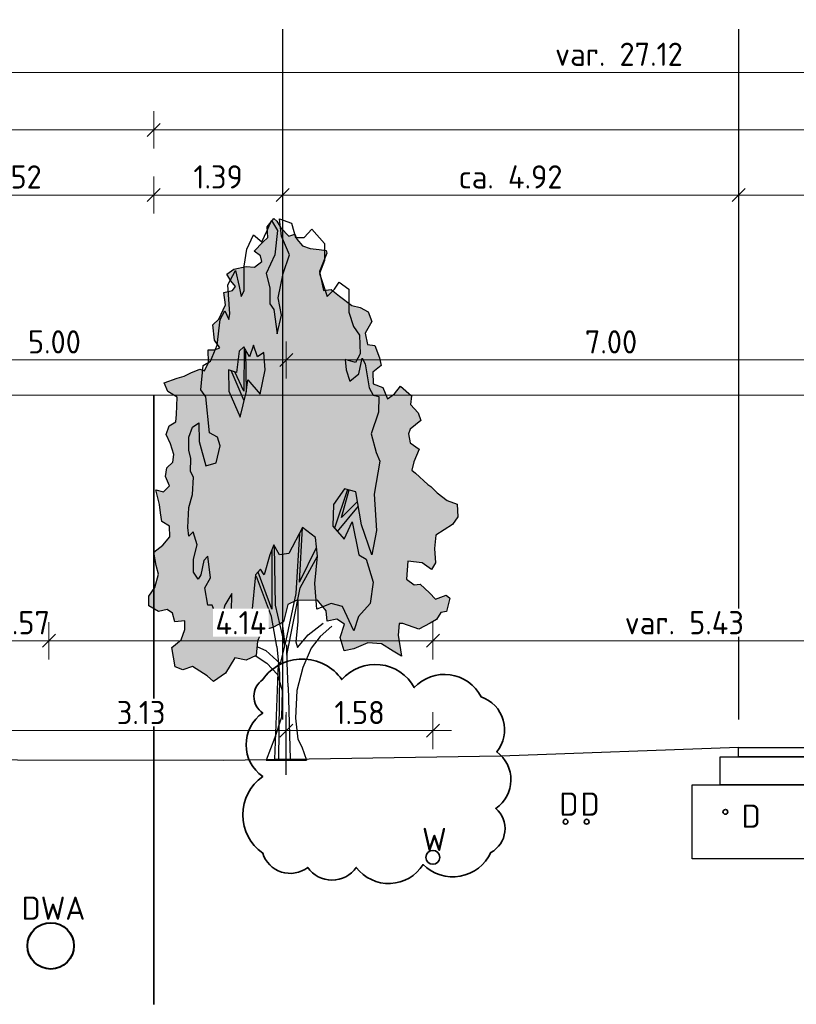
# Model space of a CAD drawing. Header units: metres. Extents: x 149234 to 159511, y 484155 to 486733.
# Tile 82 of 92: x 159380.53 to 159388.9, y 484429.99 to 484440.6. Entities that reach past the tile are written whole.
import ezdxf

# ---------------------------------------------------------------- set-up
doc = ezdxf.new("R2010")
doc.units = ezdxf.units.M
doc.linetypes.add('AL-NAP_LIJN', pattern=[15.25, 12, -1.5, 0.25, -1.5])
doc.layers.get('0').update_dxf_attribs({"lineweight": 25})
doc.layers.get('Defpoints').update_dxf_attribs({"color": 211, "lineweight": 25})
for name, color, linetype, lineweight in [('N-WE-GR-BOOM-1e-A', 90, 'Continuous', 25), ('N-WE-GR-BOOM-1e-SD', 90, 'Continuous', 25), ('N-WE-GR-BOOM-3e-A', 64, 'Continuous', 25), ('N-WE-KG-GRENS_PERCEEL-G', 150, 'KG-PERCEEL', 35), ('rene', 1, 'Continuous', 40), ('X-XX-AL-M', 7, 'Continuous', 18), ('X-XX-AL-NAP-G', 7, 'AL-NAP_LIJN', 18), ('X-XX-AL-PROFIEL-B-G', 7, 'Continuous', 25), ('X-XX-AL-PROFIEL-N-G', 7, 'Continuous', 35)]:
    doc.layers.add(name, color=color, linetype=linetype, lineweight=lineweight)
doc.layers.add('X-XX-AL-RAAKVLAK-BOOM-KL-Opmerkingen-G', color=7, linetype='Continuous', lineweight=35, true_color=0xff2e2e, transparency=0.5)
doc.styles.add('NLCS-ISO-M100-T25', font='NLCS-ISO.ttf')
doc.styles.get("Standard").update_dxf_attribs({"font": 'NLCS-ISO.ttf'})
doc.linetypes.add('KG-PERCEEL', pattern='A,5.5,-2,["P",Standard,S=1.8,R=0,X=-0.5,Y=-0.9],-2,5.5,-2,[5,NLCS.shx,S=0.75,R=0,X=0,Y=0],-2', length=19)
doc.dimstyles.new('NLCS-M100-T25-SCHRAP-X_L2_H1', dxfattribs={"dimscale": 0.1, "dimtxt": 2.5, "dimasz": 1.4, "dimexe": 2, "dimexo": 2, "dimgap": 0.7, "dimtad": 1, "dimzin": 0, "dimdsep": 46, "dimtxsty": 'NLCS-ISO-M100-T25', "dimblk": 'OBLIQUE', "dimcen": 0, "dimdle": 2, "dimclrd": 256, "dimclre": 256, "dimclrt": 256, "dimadec": 1, "dimazin": 0, "dimtfac": 1, "dimtofl": 0, "dimtmove": 1, "dimatfit": 0, "dimldrblk": 'OBLIQUE', "dimfxl": 2, "dimfxlon": 1, "dimtfill": 1, "dimtfillclr": 254, "dimtolj": 1, "dimtzin": 0, "dimlwd": 18, "dimlwe": 18, "dimarcsym": 0})

# ---------------------------------------------------------------- blocks, each defined once
blk = doc.blocks.new('*U92')
for points in [[(0, 0), (4.25, 0), (4.25, -0.1), (0, -0.1)], [(-0.2, -0.1), (4.45, -0.1), (4.45, -0.4), (-0.2, -0.4)], [(-0.5, -0.4), (4.65, -0.4), (4.65, -1.2), (-0.5, -1.2)]]:
    blk.add_lwpolyline(points, close=True)
blk = doc.blocks.new('_Oblique')
at = {"color": 0, "linetype": 'ByBlock', "lineweight": -2}
blk.add_line((-0.5, -0.5), (0.5, 0.5), dxfattribs=at)
blk = doc.blocks.new('*D375')
at = {"layer": 'Defpoints', "color": 0, "transparency": 16777216}
for p in [(159392.529, 484438.715), (159388.279, 484433.062), (159392.529, 484432.759)]:
    blk.add_point(p, dxfattribs=at)
at = {"layer": 'X-XX-AL-M', "linetype": 'Continuous', "lineweight": 18, "transparency": 16777216}
for p, q in [((159388.279, 484438.515), (159388.279, 484438.915)), ((159392.529, 484438.515), (159392.529, 484438.915)), ((159388.079, 484438.715), (159392.729, 484438.715))]:
    blk.add_line(p, q, dxfattribs=at)
at = {"layer": 'X-XX-AL-M', "lineweight": 18, "transparency": 16777216, "xscale": 0.14, "yscale": 0.14, "zscale": 0.14, "rotation": 180}
blk.add_blockref('_Oblique', (159388.279, 484438.715), dxfattribs=at)
at = {"layer": 'X-XX-AL-M', "lineweight": 18, "transparency": 16777216, "xscale": 0.14, "yscale": 0.14, "zscale": 0.14}
blk.add_blockref('_Oblique', (159392.529, 484438.715), dxfattribs=at)
at = {"layer": 'X-XX-AL-M', "transparency": 16777216, "insert": (159390.404, 484438.91), "char_height": 0.25, "attachment_point": 5, "style": 'NLCS-ISO-M100-T25', "bg_fill": 3, "box_fill_scale": 1.1, "bg_fill_color": 256, "bg_fill_true_color": 13158600, "bg_fill_transparency": 0}
blk.add_mtext('\\A1;var. 4.25 / 4.50', dxfattribs=at)
blk = doc.blocks.new('*D377')
at = {"layer": 'Defpoints', "color": 0, "transparency": 16777216}
for p in [(159381.974, 484439.417), (159373.434, 484436.559), (159381.974, 484436.559)]:
    blk.add_point(p, dxfattribs=at)
at = {"layer": 'X-XX-AL-M', "linetype": 'Continuous', "lineweight": 18, "transparency": 16777216}
for p, q in [((159373.434, 484439.217), (159373.434, 484439.617)), ((159381.974, 484439.217), (159381.974, 484439.617)), ((159373.234, 484439.417), (159382.174, 484439.417))]:
    blk.add_line(p, q, dxfattribs=at)
at = {"layer": 'X-XX-AL-M', "lineweight": 18, "transparency": 16777216, "xscale": 0.14, "yscale": 0.14, "zscale": 0.14, "rotation": 180}
blk.add_blockref('_Oblique', (159373.434, 484439.417), dxfattribs=at)
at = {"layer": 'X-XX-AL-M', "lineweight": 18, "transparency": 16777216, "xscale": 0.14, "yscale": 0.14, "zscale": 0.14}
blk.add_blockref('_Oblique', (159381.974, 484439.417), dxfattribs=at)
at = {"layer": 'X-XX-AL-M', "transparency": 16777216, "insert": (159377.704, 484439.637), "char_height": 0.25, "attachment_point": 5, "style": 'NLCS-ISO-M100-T25', "bg_fill": 3, "box_fill_scale": 1.1, "bg_fill_color": 256, "bg_fill_true_color": 13158600, "bg_fill_transparency": 0}
blk.add_mtext('\\A1;var. 8.54 (Gemeente Almere)', dxfattribs=at)
blk = doc.blocks.new('*D378')
at = {"layer": 'Defpoints', "color": 0, "transparency": 16777216}
for p in [(159378.454, 484440.504), (159381.974, 484438.715), (159381.974, 484436.559)]:
    blk.add_point(p, dxfattribs=at)
at = {"layer": 'X-XX-AL-M', "linetype": 'Continuous', "lineweight": 18, "transparency": 16777216}
for p, q in [((159378.454, 484438.915), (159378.454, 484438.515)), ((159381.974, 484438.515), (159381.974, 484438.915)), ((159378.254, 484438.715), (159382.174, 484438.715))]:
    blk.add_line(p, q, dxfattribs=at)
at = {"layer": 'X-XX-AL-M', "lineweight": 18, "transparency": 16777216, "xscale": 0.14, "yscale": 0.14, "zscale": 0.14, "rotation": 180}
blk.add_blockref('_Oblique', (159378.454, 484438.715), dxfattribs=at)
at = {"layer": 'X-XX-AL-M', "lineweight": 18, "transparency": 16777216, "xscale": 0.14, "yscale": 0.14, "zscale": 0.14}
blk.add_blockref('_Oblique', (159381.974, 484438.715), dxfattribs=at)
at = {"layer": 'X-XX-AL-M', "transparency": 16777216, "insert": (159380.214, 484438.91), "char_height": 0.25, "attachment_point": 5, "style": 'NLCS-ISO-M100-T25', "bg_fill": 3, "box_fill_scale": 1.1, "bg_fill_color": 256, "bg_fill_true_color": 13158600, "bg_fill_transparency": 0}
blk.add_mtext('\\A1;ca. 3.52', dxfattribs=at)
blk = doc.blocks.new('*D379')
at = {"layer": 'Defpoints', "color": 0, "transparency": 16777216}
for p in [(159388.279, 484438.715), (159383.364, 484436.559), (159388.279, 484433.062)]:
    blk.add_point(p, dxfattribs=at)
at = {"layer": 'X-XX-AL-M', "linetype": 'Continuous', "lineweight": 18, "transparency": 16777216}
for p, q in [((159383.364, 484438.515), (159383.364, 484438.915)), ((159388.279, 484438.515), (159388.279, 484438.915)), ((159383.164, 484438.715), (159388.479, 484438.715))]:
    blk.add_line(p, q, dxfattribs=at)
at = {"layer": 'X-XX-AL-M', "lineweight": 18, "transparency": 16777216, "xscale": 0.14, "yscale": 0.14, "zscale": 0.14, "rotation": 180}
blk.add_blockref('_Oblique', (159383.364, 484438.715), dxfattribs=at)
at = {"layer": 'X-XX-AL-M', "lineweight": 18, "transparency": 16777216, "xscale": 0.14, "yscale": 0.14, "zscale": 0.14}
blk.add_blockref('_Oblique', (159388.279, 484438.715), dxfattribs=at)
at = {"layer": 'X-XX-AL-M', "transparency": 16777216, "insert": (159385.821, 484438.91), "char_height": 0.25, "attachment_point": 5, "style": 'NLCS-ISO-M100-T25', "bg_fill": 3, "box_fill_scale": 1.1, "bg_fill_color": 256, "bg_fill_true_color": 13158600, "bg_fill_transparency": 0}
blk.add_mtext('\\A1;ca. 4.92', dxfattribs=at)
blk = doc.blocks.new('*D380')
at = {"layer": 'Defpoints', "color": 0, "transparency": 16777216}
for p in [(159400.544, 484439.417), (159381.974, 484436.559), (159400.544, 484436.559)]:
    blk.add_point(p, dxfattribs=at)
at = {"layer": 'X-XX-AL-M', "linetype": 'Continuous', "lineweight": 18, "transparency": 16777216}
for p, q in [((159381.974, 484439.217), (159381.974, 484439.617)), ((159400.544, 484439.217), (159400.544, 484439.617)), ((159381.774, 484439.417), (159400.744, 484439.417))]:
    blk.add_line(p, q, dxfattribs=at)
at = {"layer": 'X-XX-AL-M', "lineweight": 18, "transparency": 16777216, "xscale": 0.14, "yscale": 0.14, "zscale": 0.14, "rotation": 180}
blk.add_blockref('_Oblique', (159381.974, 484439.417), dxfattribs=at)
at = {"layer": 'X-XX-AL-M', "lineweight": 18, "transparency": 16777216, "xscale": 0.14, "yscale": 0.14, "zscale": 0.14}
blk.add_blockref('_Oblique', (159400.544, 484439.417), dxfattribs=at)
at = {"layer": 'X-XX-AL-M', "transparency": 16777216, "insert": (159391.259, 484439.637), "char_height": 0.25, "attachment_point": 5, "style": 'NLCS-ISO-M100-T25', "bg_fill": 3, "box_fill_scale": 1.1, "bg_fill_color": 256, "bg_fill_true_color": 13158600, "bg_fill_transparency": 0}
blk.add_mtext('\\A1;var. 18.57 (RVB)', dxfattribs=at)
blk = doc.blocks.new('SGR-BOOM_S01_P_ZIJ-D')
at = {"color": 0, "linetype": 'ByBlock'}
for p, q in [((-0.605, 14.244), (-0.384, 14.515)), ((-0.384, 14.515), (-0.053, 14.244)), ((0.057, 14.554), (0.692, 14.438)), ((0.168, 14.09), (0.057, 14.554)), ((0.692, 14.438), (0.913, 14.051)), ((-1.709, 13.742), (-1.35, 14.128)), ((-1.35, 14.128), (-0.909, 13.935)), ((-0.909, 13.935), (-0.605, 14.244)), ((-0.053, 14.244), (-0.191, 13.587)), ((0.582, 13.587), (0.168, 14.09)), ((1.382, 14.051), (1.796, 14.283)), ((1.796, 14.283), (2.486, 13.896)), ((0.913, 14.051), (1.382, 14.051)), ((2.486, 13.896), (2.486, 13.432)), ((-1.847, 13.278), (-1.709, 13.742)), ((-0.191, 13.587), (-0.66, 13.084)), ((0.251, 13.084), (0.582, 13.587)), ((-1.847, 12.62), (-1.847, 13.278)), ((2.486, 13.432), (2.21, 13.084)), ((-2.73, 12.775), (-2.316, 13.162)), ((-2.316, 13.162), (-2.123, 12.736)), ((-0.66, 13.084), (-0.467, 12.698)), ((-0.025, 12.427), (0.251, 13.084)), ((2.21, 13.084), (2.624, 12.466)), ((-2.62, 12.002), (-2.73, 12.775)), ((-2.123, 12.736), (-2.013, 12.466)), ((3.011, 12.659), (3.259, 12.852)), ((3.259, 12.852), (3.783, 12.659)), ((-2.013, 12.466), (-1.847, 12.62)), ((-0.467, 12.698), (-0.467, 12.272)), ((2.624, 12.466), (3.011, 12.659)), ((3.783, 12.659), (3.783, 12.04)), ((-0.467, 12.272), (-0.246, 12.118)), ((0.168, 11.963), (-0.025, 12.427)), ((-3.144, 11.847), (-2.896, 12.079)), ((-2.896, 12.079), (-2.675, 11.847)), ((-2.675, 11.847), (-2.62, 12.002)), ((-0.246, 12.118), (-0.081, 11.46)), ((-0.081, 11.46), (0.168, 11.963)), ((3.783, 12.04), (4.032, 11.654)), ((-3.31, 11.151), (-3.144, 11.847)), ((4.032, 11.654), (4.363, 11.422)), ((4.363, 11.422), (4.391, 10.919)), ((-3.669, 10.725), (-3.31, 11.151)), ((-1.35, 11.151), (-1.571, 10.841)), ((-1.129, 10.841), (-1.35, 11.151)), ((-2.123, 10.996), (-2.261, 10.416)), ((-1.875, 11.112), (-2.123, 10.996)), ((-1.571, 10.841), (-1.875, 11.112)), ((-1.844, 11.085), (-1.875, 9.913)), ((-1.731, 9.898), (-1.764, 10.996)), ((-0.798, 10.957), (-1.129, 10.841)), ((-0.715, 10.493), (-0.798, 10.957)), ((4.391, 10.919), (4.142, 10.687)), ((-4.055, 10.609), (-3.669, 10.725)), ((3.59, 10.764), (3.645, 10.493)), ((4.142, 10.687), (3.59, 10.764)), ((4.335, 10.377), (4.501, 10.803)), ((4.501, 10.803), (4.667, 10.648)), ((4.667, 10.648), (4.883, 10.004)), ((-4.193, 9.952), (-4.055, 10.609)), ((-2.703, 10.493), (-2.675, 9.913)), ((-2.261, 10.416), (-2.703, 10.493)), ((-1.848, 9.655), (-2.554, 10.467)), ((-1.875, 9.913), (-2.36, 10.433)), ((-0.991, 9.836), (-0.715, 10.493)), ((3.645, 10.493), (3.839, 10.184)), ((3.839, 10.184), (4.335, 10.377)), ((-1.737, 9.875), (-1.654, 10.223)), ((-1.654, 10.223), (-0.991, 9.836)), ((-3.917, 9.759), (-4.193, 9.952)), ((-2.675, 9.913), (-2.068, 9.217)), ((-2.068, 9.217), (-1.737, 9.875)), ((4.883, 10.004), (5.104, 9.811)), ((-3.724, 8.792), (-3.917, 9.759)), ((5.104, 9.811), (5.407, 9.772)), ((5.407, 9.772), (5.38, 9.347)), ((5.38, 9.347), (4.993, 8.767)), ((-4.635, 8.947), (-4.304, 9.063)), ((-4.304, 9.063), (-4.276, 8.56)), ((-4.828, 8.676), (-4.635, 8.947)), ((-3.282, 8.676), (-3.724, 8.792)), ((4.993, 8.767), (5.269, 8.264)), ((-4.828, 8.328), (-4.828, 8.676)), ((-4.276, 8.56), (-3.917, 7.903)), ((-3.144, 8.444), (-3.282, 8.676)), ((-4.718, 8.096), (-4.828, 8.328)), ((-3.365, 7.98), (-3.144, 8.444)), ((5.269, 8.264), (5.462, 8.032)), ((-4.745, 7.748), (-4.718, 8.096)), ((-3.917, 7.903), (-3.365, 7.98)), ((5.462, 8.032), (5.157, 7.141)), ((-4.58, 7.593), (-4.745, 7.748)), ((-4.635, 7.129), (-4.58, 7.593)), ((3.563, 7.284), (2.955, 6.858)), ((3.713, 7.265), (3.025, 6.223)), ((3.397, 6.51), (3.81, 7.252)), ((4.17, 7.206), (3.563, 7.284)), ((4.473, 6.317), (4.17, 7.206)), ((-4.828, 6.781), (-4.635, 7.129)), ((3.397, 6.51), (4.26, 6.943)), ((5.157, 7.141), (5.274, 6.162)), ((-4.883, 6.24), (-4.828, 6.781)), ((2.955, 6.858), (2.928, 6.278)), ((3.184, 6.131), (4.308, 6.82)), ((3.535, 5.93), (3.977, 6.394)), ((3.977, 6.394), (4.335, 5.505)), ((-4.828, 6.008), (-4.883, 6.24)), ((-4.607, 6.124), (-4.828, 6.008)), ((-4.386, 5.776), (-4.607, 6.124)), ((1.299, 6.24), (0.554, 5.544)), ((1.134, 4.77), (1.299, 6.24)), ((1.989, 5.969), (1.299, 6.24)), ((2.928, 6.278), (3.535, 5.93)), ((5.025, 5.505), (4.473, 6.317)), ((5.274, 6.162), (5.025, 5.505)), ((1.124, 6.076), (0.941, 4.461)), ((2.1, 5.466), (1.989, 5.969)), ((-4.58, 5.389), (-4.386, 5.776)), ((-0.246, 5.776), (-0.467, 5.505)), ((-0.357, 5.621), (-0.357, 4.036)), ((0.057, 5.505), (-0.246, 5.776)), ((-0.163, 4.152), (-0.219, 5.737)), ((1.134, 4.77), (2.045, 5.698)), ((-4.58, 5.041), (-4.58, 5.389)), ((-4.028, 5.35), (-4.193, 4.964)), ((-3.807, 5.466), (-4.028, 5.35)), ((-3.669, 4.886), (-3.807, 5.466)), ((-0.467, 5.505), (-0.771, 4.964)), ((0.554, 5.544), (0.057, 5.505)), ((1.161, 4.616), (2.1, 5.466)), ((1.962, 4.732), (2.1, 5.466)), ((4.335, 5.505), (4.722, 5.389)), ((4.722, 5.389), (5.108, 4.77)), ((-4.331, 4.848), (-4.58, 5.041)), ((-0.964, 5.118), (-1.24, 4.964)), ((-0.357, 4.036), (-1.102, 5.041)), ((-0.771, 4.964), (-0.964, 5.118)), ((-4.193, 4.964), (-4.331, 4.848)), ((-3.972, 4.616), (-3.669, 4.886)), ((-1.24, 4.964), (-1.433, 3.958)), ((-0.384, 3.842), (-1.185, 4.925)), ((-3.807, 4.152), (-3.972, 4.616)), ((0.454, 2.801), (1.161, 4.616)), ((2.072, 4.036), (1.962, 4.732)), ((5.108, 4.77), (4.943, 4.19)), ((-2.509, 4.461), (-2.896, 4.152)), ((-2.537, 3.958), (-2.509, 4.461)), ((0.941, 4.461), (0.333, 3.069)), ((-3.586, 4.152), (-3.807, 4.152)), ((-3.393, 3.92), (-3.586, 4.152)), ((-2.896, 4.152), (-3.062, 3.842)), ((0.333, 3.069), (-0.163, 4.152)), ((2.845, 4.19), (2.072, 4.036)), ((3.452, 4.113), (2.845, 4.19)), ((4.059, 3.455), (3.452, 4.113)), ((4.943, 4.19), (4.308, 3.842)), ((-3.062, 3.842), (-3.393, 3.92)), ((-2.482, 3.765), (-2.537, 3.958)), ((-2.178, 3.92), (-2.482, 3.765)), ((-1.875, 3.765), (-2.178, 3.92)), ((-1.433, 3.958), (-1.875, 3.765)), ((-0.095, 3.034), (-0.384, 3.842)), ((4.308, 3.842), (4.059, 3.455)), ((-0.095, 3.034), (0.056, 2.304)), ((0.459, 2.586), (0.446, 3.078)), ((-0.2, 0), (0.002, 2.564)), ((0.522, 1.947), (0.459, 2.586)), ((0.056, 2.304), (0, 0)), ((0.522, 1.947), (0.635, 0))]:
    blk.add_line(p, q, dxfattribs=at)
blk.add_line((-0.2, 0), (0.635, 0))
blk = doc.blocks.new('*D371')
at = {"layer": 'Defpoints', "color": 0, "transparency": 16777216}
for p in [(159400.544, 484440.037), (159373.434, 484436.559), (159400.544, 484436.559)]:
    blk.add_point(p, dxfattribs=at)
at = {"layer": 'X-XX-AL-M', "linetype": 'Continuous', "lineweight": 18, "transparency": 16777216}
for p, q in [((159373.434, 484439.837), (159373.434, 484440.237)), ((159400.544, 484439.837), (159400.544, 484440.237)), ((159373.234, 484440.037), (159400.744, 484440.037))]:
    blk.add_line(p, q, dxfattribs=at)
at = {"layer": 'X-XX-AL-M', "lineweight": 18, "transparency": 16777216, "xscale": 0.14, "yscale": 0.14, "zscale": 0.14, "rotation": 180}
blk.add_blockref('_Oblique', (159373.434, 484440.037), dxfattribs=at)
at = {"layer": 'X-XX-AL-M', "lineweight": 18, "transparency": 16777216, "xscale": 0.14, "yscale": 0.14, "zscale": 0.14}
blk.add_blockref('_Oblique', (159400.544, 484440.037), dxfattribs=at)
at = {"layer": 'X-XX-AL-M', "transparency": 16777216, "insert": (159386.989, 484440.232), "char_height": 0.25, "attachment_point": 5, "style": 'NLCS-ISO-M100-T25', "bg_fill": 3, "box_fill_scale": 1.1, "bg_fill_color": 256, "bg_fill_true_color": 13158600, "bg_fill_transparency": 0}
blk.add_mtext('\\A1;var. 27.12', dxfattribs=at)
blk = doc.blocks.new('*D365')
at = {"layer": 'Defpoints', "color": 0, "transparency": 16777216}
for p in [(159383.364, 484438.715), (159381.974, 484436.559), (159383.364, 484436.559)]:
    blk.add_point(p, dxfattribs=at)
at = {"layer": 'X-XX-AL-M', "linetype": 'Continuous', "lineweight": 18, "transparency": 16777216}
for p, q in [((159381.974, 484438.515), (159381.974, 484438.915)), ((159383.364, 484438.515), (159383.364, 484438.915)), ((159381.774, 484438.715), (159383.564, 484438.715))]:
    blk.add_line(p, q, dxfattribs=at)
at = {"layer": 'X-XX-AL-M', "lineweight": 18, "transparency": 16777216, "xscale": 0.14, "yscale": 0.14, "zscale": 0.14, "rotation": 180}
blk.add_blockref('_Oblique', (159381.974, 484438.715), dxfattribs=at)
at = {"layer": 'X-XX-AL-M', "lineweight": 18, "transparency": 16777216, "xscale": 0.14, "yscale": 0.14, "zscale": 0.14}
blk.add_blockref('_Oblique', (159383.364, 484438.715), dxfattribs=at)
at = {"layer": 'X-XX-AL-M', "transparency": 16777216, "insert": (159382.669, 484438.91), "char_height": 0.25, "attachment_point": 5, "style": 'NLCS-ISO-M100-T25', "bg_fill": 3, "box_fill_scale": 1.1, "bg_fill_color": 256, "bg_fill_true_color": 13158600, "bg_fill_transparency": 0}
blk.add_mtext('\\A1;1.39', dxfattribs=at)
blk = doc.blocks.new('*D367')
at = {"layer": 'Defpoints', "color": 0, "transparency": 16777216}
for p in [(159390.404, 484436.559), (159384.984, 484433.91), (159384.984, 484431.651)]:
    blk.add_point(p, dxfattribs=at)
at = {"layer": 'X-XX-AL-M', "linetype": 'Continuous', "lineweight": 18, "transparency": 16777216}
for p, q in [((159384.984, 484433.71), (159384.984, 484434.11)), ((159390.404, 484434.11), (159390.404, 484433.71)), ((159390.604, 484433.91), (159384.784, 484433.91))]:
    blk.add_line(p, q, dxfattribs=at)
at = {"layer": 'X-XX-AL-M', "lineweight": 18, "transparency": 16777216, "xscale": 0.14, "yscale": 0.14, "zscale": 0.14, "rotation": 180}
blk.add_blockref('_Oblique', (159384.984, 484433.91), dxfattribs=at)
at = {"layer": 'X-XX-AL-M', "lineweight": 18, "transparency": 16777216, "xscale": 0.14, "yscale": 0.14, "zscale": 0.14}
blk.add_blockref('_Oblique', (159390.404, 484433.91), dxfattribs=at)
at = {"layer": 'X-XX-AL-M', "transparency": 16777216, "insert": (159387.694, 484434.105), "char_height": 0.25, "attachment_point": 5, "style": 'NLCS-ISO-M100-T25', "bg_fill": 3, "box_fill_scale": 1.1, "bg_fill_color": 256, "bg_fill_true_color": 13158600, "bg_fill_transparency": 0}
blk.add_mtext('\\A1;var. 5.43', dxfattribs=at)
blk = doc.blocks.new('*D388')
at = {"layer": 'Defpoints', "color": 0, "transparency": 16777216}
for p in [(159380.274, 484431.624), (159380.844, 484430.872)]:
    blk.add_point(p, dxfattribs=at)
at = {"layer": 'X-XX-AL-M', "linetype": 'Continuous', "lineweight": 18, "transparency": 16777216}
for p, q in [((159380.274, 484433.71), (159380.274, 484434.11)), ((159380.844, 484433.71), (159380.844, 484434.11)), ((159380.074, 484433.91), (159381.044, 484433.91))]:
    blk.add_line(p, q, dxfattribs=at)
at = {"layer": 'X-XX-AL-M', "transparency": 16777216, "insert": (159380.569, 484434.105), "char_height": 0.25, "attachment_point": 5, "style": 'NLCS-ISO-M100-T25', "bg_fill": 3, "box_fill_scale": 1.1, "bg_fill_color": 256, "bg_fill_true_color": 13158600, "bg_fill_transparency": 0}
blk.add_mtext('\\A1;0.57', dxfattribs=at)
at = {"layer": 'Defpoints', "color": 0, "transparency": 16777216}
blk.add_point((159380.844, 484433.91), dxfattribs=at)
at = {"layer": 'X-XX-AL-M', "lineweight": 18, "transparency": 16777216, "xscale": 0.14, "yscale": 0.14, "zscale": 0.14, "rotation": 180}
blk.add_blockref('_Oblique', (159380.274, 484433.91), dxfattribs=at)
at = {"layer": 'X-XX-AL-M', "lineweight": 18, "transparency": 16777216, "xscale": 0.14, "yscale": 0.14, "zscale": 0.14}
blk.add_blockref('_Oblique', (159380.844, 484433.91), dxfattribs=at)
blk = doc.blocks.new('*D389')
at = {"layer": 'Defpoints', "color": 0, "transparency": 16777216}
for p in [(159384.984, 484433.91), (159384.984, 484431.651), (159380.844, 484430.872)]:
    blk.add_point(p, dxfattribs=at)
at = {"layer": 'X-XX-AL-M', "linetype": 'Continuous', "lineweight": 18, "transparency": 16777216}
for p, q in [((159380.844, 484433.71), (159380.844, 484434.11)), ((159384.984, 484433.71), (159384.984, 484434.11)), ((159380.644, 484433.91), (159385.184, 484433.91))]:
    blk.add_line(p, q, dxfattribs=at)
at = {"layer": 'X-XX-AL-M', "lineweight": 18, "transparency": 16777216, "xscale": 0.14, "yscale": 0.14, "zscale": 0.14, "rotation": 180}
blk.add_blockref('_Oblique', (159380.844, 484433.91), dxfattribs=at)
at = {"layer": 'X-XX-AL-M', "lineweight": 18, "transparency": 16777216, "xscale": 0.14, "yscale": 0.14, "zscale": 0.14}
blk.add_blockref('_Oblique', (159384.984, 484433.91), dxfattribs=at)
at = {"layer": 'X-XX-AL-M', "transparency": 16777216, "insert": (159382.914, 484434.105), "char_height": 0.25, "attachment_point": 5, "style": 'NLCS-ISO-M100-T25', "bg_fill": 3, "box_fill_scale": 1.1, "bg_fill_color": 256, "bg_fill_true_color": 13158600, "bg_fill_transparency": 0}
blk.add_mtext('\\A1;4.14', dxfattribs=at)
blk = doc.blocks.new('*D467')
at = {"layer": 'Defpoints', "color": 0, "transparency": 16777216}
for p in [(159383.404, 484436.937), (159378.404, 484432.445), (159383.404, 484432.465)]:
    blk.add_point(p, dxfattribs=at)
at = {"layer": 'N-WE-GR-BOOM-1e-SD', "linetype": 'Continuous', "lineweight": 18, "transparency": 16777216}
for p, q in [((159378.404, 484436.737), (159378.404, 484437.137)), ((159383.404, 484436.737), (159383.404, 484437.137)), ((159378.204, 484436.937), (159383.604, 484436.937))]:
    blk.add_line(p, q, dxfattribs=at)
at = {"layer": 'N-WE-GR-BOOM-1e-SD', "lineweight": 18, "transparency": 16777216, "xscale": 0.14, "yscale": 0.14, "zscale": 0.14, "rotation": 180}
blk.add_blockref('_Oblique', (159378.404, 484436.937), dxfattribs=at)
at = {"layer": 'N-WE-GR-BOOM-1e-SD', "lineweight": 18, "transparency": 16777216, "xscale": 0.14, "yscale": 0.14, "zscale": 0.14}
blk.add_blockref('_Oblique', (159383.404, 484436.937), dxfattribs=at)
at = {"layer": 'N-WE-GR-BOOM-1e-SD', "transparency": 16777216, "insert": (159380.904, 484437.132), "char_height": 0.25, "attachment_point": 5, "style": 'NLCS-ISO-M100-T25', "bg_fill": 3, "box_fill_scale": 1.1, "bg_fill_color": 256, "bg_fill_true_color": 13158600, "bg_fill_transparency": 0}
blk.add_mtext('\\A1;5.00', dxfattribs=at)
blk = doc.blocks.new('SGR-BOOM_S01_V_ZIJ-D')
at = {"layer": 'N-WE-GR-BOOM-1e-A', "transparency": 33554585}
h = blk.add_hatch(color=256, dxfattribs=at)
h.dxf.hatch_style = 1
h.set_gradient(color1=(88, 186, 72), tint=1)
h.paths.add_polyline_path([(-1.056, 11.496), (-0.874, 11.68), (-0.792, 11.622), (-0.684, 11.475), (-0.477, 11.294), (-0.312, 11.337), (-0.253, 11.231), (-0.105, 11.091), (0.102, 11.028), (0.349, 11.012), (0.538, 10.99), (0.556, 10.931), (0.353, 10.535), (0.462, 10.124), (0.668, 10.149), (0.893, 10.004), (1.224, 9.8), (1.454, 9.761), (1.661, 9.663), (1.763, 9.457), (1.582, 9.209), (1.643, 8.962), (1.849, 8.94), (1.975, 8.676), (2.018, 8.511), (1.795, 8.362), (1.797, 8.115), (2.062, 8.035), (2.188, 7.789), (2.376, 7.896), (2.539, 8.062), (2.829, 7.858), (2.807, 7.67), (3.015, 7.489), (3.081, 7.325), (2.794, 7.134), (2.753, 7.034), (2.796, 6.845), (3.044, 6.706), (2.899, 6.434), (2.842, 6.251), (2.942, 6.187), (3.274, 5.943), (3.357, 5.902), (3.523, 5.762), (3.795, 5.599), (4.06, 5.519), (4.086, 5.248), (3.94, 5.082), (3.489, 4.855), (3.45, 4.566), (3.476, 4.254), (3.371, 4.112), (3.122, 4.252), (2.734, 4.29), (2.695, 3.901), (2.902, 3.779), (3.067, 3.798), (3.316, 3.611), (3.482, 3.471), (3.77, 3.556), (3.87, 3.492), (3.772, 3.203), (3.625, 3.184), (3.503, 3.036), (3.339, 2.952), (3.033, 2.826), (2.597, 2.946), (2.497, 2.946), (2.475, 2.698), (2.561, 2.246), (2.337, 2.35), (2.023, 2.512), (1.652, 2.527), (1.282, 2.4), (1.018, 2.357), (0.91, 2.645), (1.031, 2.934), (0.824, 3.038), (0.559, 2.995), (0.534, 3.219), (0.303, 3.447), (-0.274, 3.442), (-0.497, 3.358), (-0.618, 2.986), (-0.906, 2.86), (-1.193, 2.793), (-1.315, 2.568), (-1.354, 2.256), (-1.624, 2.154), (-1.931, 2.21), (-2.175, 1.879), (-2.504, 1.694), (-2.669, 1.816), (-3.066, 2.019), (-3.33, 1.952), (-3.536, 2.015), (-3.622, 2.427), (-3.376, 2.593), (-3.278, 2.818), (-3.279, 3.006), (-3.544, 2.981), (-3.61, 3.169), (-3.752, 3.25), (-3.981, 3.207), (-4.247, 3.328), (-4.249, 3.535), (-4.086, 3.724), (-3.988, 4.013), (-4.048, 4.195), (-4.115, 4.483), (-3.869, 4.633), (-3.682, 4.817), (-3.684, 5.046), (-3.891, 5.145), (-3.933, 5.333), (-3.958, 5.515), (-4.061, 5.826), (-3.854, 5.787), (-3.691, 5.912), (-3.798, 6.117), (-3.758, 6.3), (-3.595, 6.425), (-3.572, 6.59), (-3.657, 6.818), (-3.782, 7.024), (-3.701, 7.207), (-3.519, 7.291), (-3.497, 7.456), (-3.482, 7.827), (-3.73, 7.948), (-3.832, 8.136), (-3.485, 8.239), (-3.297, 8.281), (-3.115, 8.348), (-2.868, 8.432), (-2.745, 8.392), (-2.64, 8.575), (-2.642, 8.846), (-2.477, 8.847), (-2.336, 8.889), (-2.479, 9.053), (-2.523, 9.383), (-2.359, 9.507), (-2.179, 9.815), (-2.222, 10.085), (-1.993, 10.128), (-1.911, 10.212), (-2.036, 10.334), (-2.143, 10.475), (-1.955, 10.582), (-1.626, 10.644), (-1.402, 10.628), (-1.197, 10.753), (-1.239, 10.876), (-1.405, 10.975), (-1.177, 11.165), (-1.036, 11.266)])
at = {"lineweight": 30}
for p, q in [((-0.233, 3.442), (-0.229, 2.989)), ((-0.229, 2.989), (-0.285, 2.553)), ((-0.573, 2.492), (-0.641, 2.945)), ((0.044, 2.703), (0.454, 2.953)), ((0.684, 2.89), (0.374, 2.664)), ((-0.285, 2.553), (-0.243, 2.43)), ((-0.243, 2.43), (0.044, 2.703)), ((0.374, 2.664), (0.128, 2.415)), ((-1.314, 2.445), (-1.09, 2.364)), ((-1.09, 2.364), (-0.693, 2.079)), ((-0.693, 2.079), (-0.573, 2.492)), ((0.128, 2.415), (-0.098, 2.001)), ((-1.378, 2.256), (-1.064, 2.093)), ((-1.064, 2.093), (-0.774, 1.848)), ((-0.098, 2.001), (-0.259, 1.505)), ((-0.774, 1.848), (-0.648, 1.502)), ((-0.648, 1.502), (-0.667, 0.925)), ((-0.259, 1.505), (-0.296, 0.904)), ((-0.667, 0.925), (-0.846, 0.488)), ((-0.296, 0.904), (-0.227, 0.452)), ((-0.846, 0.488), (-1.08, 0)), ((-0.227, 0.452), (-0.126, 0.287)), ((-0.126, 0.287), (0, 0)), ((-1.08, 0), (0, 0))]:
    blk.add_line(p, q, dxfattribs=at)
at = {"lineweight": 30, "flags": 128}
blk.add_lwpolyline([(-1.056, 11.496), (-0.874, 11.68), (-0.792, 11.622), (-0.684, 11.475), (-0.477, 11.294), (-0.312, 11.337), (-0.253, 11.231), (-0.105, 11.091), (0.102, 11.028), (0.349, 11.012), (0.538, 10.99), (0.556, 10.931), (0.353, 10.535), (0.462, 10.124), (0.668, 10.149), (0.893, 10.004), (1.224, 9.8), (1.454, 9.761), (1.661, 9.663), (1.763, 9.457), (1.582, 9.209), (1.643, 8.962), (1.849, 8.94), (1.975, 8.676), (2.018, 8.511), (1.795, 8.362), (1.797, 8.115), (2.062, 8.035), (2.188, 7.789), (2.376, 7.896), (2.539, 8.062), (2.829, 7.858), (2.807, 7.67), (3.015, 7.489), (3.081, 7.325), (2.794, 7.134), (2.753, 7.034), (2.796, 6.845), (3.044, 6.706), (2.899, 6.434), (2.842, 6.251), (2.942, 6.187), (3.274, 5.943), (3.357, 5.902), (3.523, 5.762), (3.795, 5.599), (4.06, 5.519), (4.086, 5.248), (3.94, 5.082), (3.489, 4.855), (3.45, 4.566), (3.476, 4.254), (3.371, 4.112), (3.122, 4.252), (2.734, 4.29), (2.695, 3.901), (2.902, 3.779), (3.067, 3.798), (3.316, 3.611), (3.482, 3.471), (3.77, 3.556), (3.87, 3.492), (3.772, 3.203), (3.625, 3.184), (3.503, 3.036), (3.339, 2.952), (3.033, 2.826), (2.597, 2.946), (2.497, 2.946), (2.475, 2.698), (2.561, 2.246), (2.337, 2.35), (2.023, 2.512), (1.652, 2.527), (1.282, 2.4), (1.018, 2.357), (0.91, 2.645), (1.031, 2.934), (0.824, 3.038), (0.559, 2.995), (0.534, 3.219), (0.303, 3.447), (-0.274, 3.442), (-0.497, 3.358), (-0.618, 2.986), (-0.906, 2.86), (-1.193, 2.793), (-1.315, 2.568), (-1.354, 2.256), (-1.624, 2.154), (-1.931, 2.21), (-2.175, 1.879), (-2.504, 1.694), (-2.669, 1.816), (-3.066, 2.019), (-3.33, 1.952), (-3.536, 2.015), (-3.622, 2.427), (-3.376, 2.593), (-3.278, 2.818), (-3.279, 3.006), (-3.544, 2.981), (-3.61, 3.169), (-3.752, 3.25), (-3.981, 3.207), (-4.247, 3.328), (-4.249, 3.535), (-4.086, 3.724), (-3.988, 4.013), (-4.048, 4.195), (-4.115, 4.483), (-3.869, 4.633), (-3.682, 4.817), (-3.684, 5.046), (-3.891, 5.145), (-3.933, 5.333), (-3.958, 5.515), (-4.061, 5.826), (-3.854, 5.787), (-3.691, 5.912), (-3.798, 6.117), (-3.758, 6.3), (-3.595, 6.425), (-3.572, 6.59), (-3.657, 6.818), (-3.782, 7.024), (-3.701, 7.207), (-3.519, 7.291), (-3.497, 7.456), (-3.482, 7.827), (-3.73, 7.948), (-3.832, 8.136), (-3.485, 8.239), (-3.297, 8.281), (-3.115, 8.348), (-2.868, 8.432), (-2.745, 8.392), (-2.64, 8.575), (-2.642, 8.846), (-2.477, 8.847), (-2.336, 8.889), (-2.479, 9.053), (-2.523, 9.383), (-2.359, 9.507), (-2.179, 9.815), (-2.222, 10.085), (-1.993, 10.128), (-1.911, 10.212), (-2.036, 10.334), (-2.143, 10.475), (-1.955, 10.582), (-1.626, 10.644), (-1.402, 10.628), (-1.197, 10.753), (-1.239, 10.876), (-1.405, 10.975), (-1.177, 11.165), (-1.036, 11.266)], close=True, dxfattribs=at)
at = {"layer": 'Defpoints'}
blk.add_line((-0.54, -0.316), (-0.54, 0.979), dxfattribs=at)
blk = doc.blocks.new('*D469')
at = {"layer": 'Defpoints', "color": 0, "transparency": 16777216}
for p in [(159384.984, 484432.942), (159383.404, 484432.465), (159384.984, 484431.576)]:
    blk.add_point(p, dxfattribs=at)
at = {"layer": 'N-WE-GR-BOOM-3e-A', "linetype": 'Continuous', "lineweight": 18, "transparency": 16777216}
for p, q in [((159383.404, 484432.742), (159383.404, 484433.142)), ((159384.984, 484432.742), (159384.984, 484433.142)), ((159383.204, 484432.942), (159385.184, 484432.942))]:
    blk.add_line(p, q, dxfattribs=at)
at = {"layer": 'N-WE-GR-BOOM-3e-A', "lineweight": 18, "transparency": 16777216, "xscale": 0.14, "yscale": 0.14, "zscale": 0.14, "rotation": 180}
blk.add_blockref('_Oblique', (159383.404, 484432.942), dxfattribs=at)
at = {"layer": 'N-WE-GR-BOOM-3e-A', "lineweight": 18, "transparency": 16777216, "xscale": 0.14, "yscale": 0.14, "zscale": 0.14}
blk.add_blockref('_Oblique', (159384.984, 484432.942), dxfattribs=at)
at = {"layer": 'N-WE-GR-BOOM-3e-A', "transparency": 16777216, "insert": (159384.194, 484433.137), "char_height": 0.25, "attachment_point": 5, "style": 'NLCS-ISO-M100-T25', "bg_fill": 3, "box_fill_scale": 1.1, "bg_fill_color": 256, "bg_fill_true_color": 13158600, "bg_fill_transparency": 0}
blk.add_mtext('\\A1;1.58', dxfattribs=at)
blk = doc.blocks.new('*D523')
at = {"layer": 'Defpoints', "color": 0, "transparency": 16777216}
for p in [(159383.404, 484432.942), (159383.404, 484432.465), (159380.274, 484431.574)]:
    blk.add_point(p, dxfattribs=at)
at = {"layer": 'N-WE-GR-BOOM-3e-A', "linetype": 'Continuous', "lineweight": 18, "transparency": 16777216}
for p, q in [((159380.274, 484432.742), (159380.274, 484433.142)), ((159383.404, 484432.742), (159383.404, 484433.142)), ((159380.074, 484432.942), (159383.604, 484432.942))]:
    blk.add_line(p, q, dxfattribs=at)
at = {"layer": 'N-WE-GR-BOOM-3e-A', "lineweight": 18, "transparency": 16777216, "xscale": 0.14, "yscale": 0.14, "zscale": 0.14, "rotation": 180}
blk.add_blockref('_Oblique', (159380.274, 484432.942), dxfattribs=at)
at = {"layer": 'N-WE-GR-BOOM-3e-A', "lineweight": 18, "transparency": 16777216, "xscale": 0.14, "yscale": 0.14, "zscale": 0.14}
blk.add_blockref('_Oblique', (159383.404, 484432.942), dxfattribs=at)
at = {"layer": 'N-WE-GR-BOOM-3e-A', "transparency": 16777216, "insert": (159381.839, 484433.137), "char_height": 0.25, "attachment_point": 5, "style": 'NLCS-ISO-M100-T25', "bg_fill": 3, "box_fill_scale": 1.1, "bg_fill_color": 256, "bg_fill_true_color": 13158600, "bg_fill_transparency": 0}
blk.add_mtext('\\A1;3.13', dxfattribs=at)
blk = doc.blocks.new('*D524')
at = {"layer": 'Defpoints', "color": 0, "transparency": 16777216}
for p in [(159390.404, 484436.937), (159390.404, 484436.559), (159383.404, 484432.465)]:
    blk.add_point(p, dxfattribs=at)
at = {"layer": 'N-WE-GR-BOOM-1e-SD', "linetype": 'Continuous', "lineweight": 18, "transparency": 16777216}
for p, q in [((159383.404, 484436.737), (159383.404, 484437.137)), ((159390.404, 484436.759), (159390.404, 484437.137)), ((159383.204, 484436.937), (159390.604, 484436.937))]:
    blk.add_line(p, q, dxfattribs=at)
at = {"layer": 'N-WE-GR-BOOM-1e-SD', "lineweight": 18, "transparency": 16777216, "xscale": 0.14, "yscale": 0.14, "zscale": 0.14, "rotation": 180}
blk.add_blockref('_Oblique', (159383.404, 484436.937), dxfattribs=at)
at = {"layer": 'N-WE-GR-BOOM-1e-SD', "lineweight": 18, "transparency": 16777216, "xscale": 0.14, "yscale": 0.14, "zscale": 0.14}
blk.add_blockref('_Oblique', (159390.404, 484436.937), dxfattribs=at)
at = {"layer": 'N-WE-GR-BOOM-1e-SD', "transparency": 16777216, "insert": (159386.904, 484437.132), "char_height": 0.25, "attachment_point": 5, "style": 'NLCS-ISO-M100-T25', "bg_fill": 3, "box_fill_scale": 1.1, "bg_fill_color": 256, "bg_fill_true_color": 13158600, "bg_fill_transparency": 0}
blk.add_mtext('\\A1;7.00', dxfattribs=at)

msp = doc.modelspace()

# ---------------------------------------------------------------- linework, layer by layer
at = {"layer": 'Defpoints', "color": 215, "true_color": 0xa953a0}
for p, q in [((159383.364, 484440.504), (159383.364, 484433.062)), ((159388.279, 484440.504), (159388.279, 484433.062))]:
    msp.add_line(p, q, dxfattribs=at)
at = {"layer": 'N-WE-KG-GRENS_PERCEEL-G'}
msp.add_line((159381.974, 484436.559), (159381.974, 484429.992), dxfattribs=at)
at = {"layer": 'rene'}
msp.add_circle((159380.864, 484430.622), 0.25, dxfattribs=at)
at = {"layer": 'X-XX-AL-NAP-G'}
for p, q in [((159003.28, 484436.559), (159511.076, 484436.559)), ((159372.966, 484436.559), (159405.019, 484436.559))]:
    msp.add_line(p, q, dxfattribs=at)
at = {"layer": 'X-XX-AL-PROFIEL-B-G', "flags": 128}
msp.add_lwpolyline([(159388.279, 484432.759), (159385.715, 484432.665), (159382.73, 484432.619), (159378.279, 484432.628), (159373.004, 484432.529)], dxfattribs=at)
at = {"layer": 'X-XX-AL-PROFIEL-N-G', "color": 114, "true_color": 0x139b48}
for centre in [(159388.137, 484432.066), (159386.414, 484431.96), (159386.641, 484431.96)]:
    msp.add_circle(centre, 0.0261, dxfattribs=at)
at = {"layer": 'X-XX-AL-PROFIEL-N-G', "color": 5, "true_color": 0x0000ff}
msp.add_circle((159384.984, 484431.576), 0.075, dxfattribs=at)

# ---------------------------------------------------------------- block references
at = {"layer": 'N-WE-GR-BOOM-1e-SD', "xscale": 0.4, "yscale": 0.5, "zscale": 0.5}
msp.add_blockref('SGR-BOOM_S01_V_ZIJ-D', (159383.62, 484432.623), dxfattribs=at)
at = {"layer": 'X-XX-AL-PROFIEL-B-G', "color": 251, "true_color": 0x636466, "xscale": 0.2, "yscale": 0.4, "zscale": 0.5}
msp.add_blockref('SGR-BOOM_S01_P_ZIJ-D', (159383.32, 484432.635), dxfattribs=at)
at = {"layer": 'X-XX-AL-PROFIEL-B-G'}
msp.add_blockref('*U92', (159388.279, 484432.759), dxfattribs=at)

# ---------------------------------------------------------------- texts
at = {"layer": 'X-XX-AL-PROFIEL-B-G', "color": 251, "true_color": 0x636466, "char_height": 0.25, "attachment_point": 7, "line_spacing_factor": 0.8, "style": 'NLCS-ISO-M100-T25'}
for s, insert in [('\\pxt5;D', (159386.348, 484432.025)), ('\\pxt5;D', (159386.575, 484432.025)), ('\\pxt5;D', (159388.312, 484431.895)), ('W', (159384.867, 484431.645)), ('DWA', (159380.551, 484430.903))]:
    msp.add_mtext(s, dxfattribs=dict(at, insert=insert))

# ---------------------------------------------------------------- next in the draw order: dimensions: what is measured, and where the dimension line sits
at = {"layer": 'N-WE-GR-BOOM-1e-SD'}
dim = msp.add_linear_dim(base=(159383.404, 484436.937), p1=(159378.404, 484432.445), p2=(159383.404, 484432.465), dimstyle='NLCS-M100-T25-SCHRAP-X_L2_H1', dxfattribs=at)
dim.commit()
dim.dimension.update_dxf_attribs({"geometry": '*D467', "text_midpoint": (159380.904, 484437.132)})

# ---------------------------------------------------------------- next in the draw order: dimensions: what is measured, and where the dimension line sits
at = {"layer": 'N-WE-GR-BOOM-3e-A'}
dim = msp.add_linear_dim(base=(159384.984, 484432.942), p1=(159383.404, 484432.465), p2=(159384.984, 484431.576), dimstyle='NLCS-M100-T25-SCHRAP-X_L2_H1', dxfattribs=at)
dim.commit()
dim.dimension.update_dxf_attribs({"geometry": '*D469', "text_midpoint": (159384.194, 484433.137)})
at = {"layer": 'X-XX-AL-M'}
dim = msp.add_linear_dim(base=(159381.974, 484439.417), p1=(159373.434, 484436.559), p2=(159381.974, 484436.559), text='var. <> (Gemeente Almere)', dimstyle='NLCS-M100-T25-SCHRAP-X_L2_H1', dxfattribs=at)
dim.commit()
dim.dimension.update_dxf_attribs({"geometry": '*D377', "text_midpoint": (159377.704, 484439.637)})

# ---------------------------------------------------------------- next in the draw order: dimensions: what is measured, and where the dimension line sits
at = {"layer": 'N-WE-GR-BOOM-3e-A'}
dim = msp.add_linear_dim(base=(159383.404, 484432.942), p1=(159380.274, 484431.574), p2=(159383.404, 484432.465), dimstyle='NLCS-M100-T25-SCHRAP-X_L2_H1', dxfattribs=at)
dim.commit()
dim.dimension.update_dxf_attribs({"geometry": '*D523', "text_midpoint": (159381.839, 484433.137)})
at = {"layer": 'X-XX-AL-M'}
dim = msp.add_linear_dim(base=(159381.974, 484438.715), p1=(159378.454, 484440.504), p2=(159381.974, 484436.559), text='ca. <>', dimstyle='NLCS-M100-T25-SCHRAP-X_L2_H1', dxfattribs=at)
dim.commit()
dim.dimension.update_dxf_attribs({"geometry": '*D378', "text_midpoint": (159380.214, 484438.91)})

# ---------------------------------------------------------------- next in the draw order: dimensions: what is measured, and where the dimension line sits
at = {"layer": 'N-WE-GR-BOOM-1e-SD'}
dim = msp.add_linear_dim(base=(159390.404, 484436.937), p1=(159383.404, 484432.465), p2=(159390.404, 484436.559), dimstyle='NLCS-M100-T25-SCHRAP-X_L2_H1', dxfattribs=at)
dim.commit()
dim.dimension.update_dxf_attribs({"geometry": '*D524', "text_midpoint": (159386.904, 484437.132)})
at = {"layer": 'X-XX-AL-M'}
dim = msp.add_linear_dim(base=(159380.844, 484433.91), p1=(159380.274, 484431.624), p2=(159380.844, 484430.872), dimstyle='NLCS-M100-T25-SCHRAP-X_L2_H1', dxfattribs=at)
dim.commit()
dim.dimension.update_dxf_attribs({"geometry": '*D388', "text_midpoint": (159380.569, 484433.91), "dimtype": 160})

# ---------------------------------------------------------------- next in the draw order: linework, layer by layer
at = {"layer": 'X-XX-AL-RAAKVLAK-BOOM-KL-Opmerkingen-G', "linetype": 'Continuous', "flags": 128}
msp.add_lwpolyline([(159383.149, 484433.492, -0.520567), (159384.002, 484433.492, -0.520567), (159384.783, 484433.406, -0.520567), (159385.503, 484433.307, -0.520567), (159385.672, 484432.713, -0.520567), (159385.662, 484432.104, -0.520567), (159385.61, 484431.629, -0.520567), (159384.879, 484431.498, -0.520567), (159384.158, 484431.467, -0.520567), (159383.634, 484431.467, -0.520567), (159383.149, 484431.622, -0.520567), (159383.149, 484432.447, -0.520567), (159383.149, 484433.132, -0.520567)], format="xyb", close=True, dxfattribs=at)

# ---------------------------------------------------------------- next in the draw order: dimensions: what is measured, and where the dimension line sits
at = {"layer": 'X-XX-AL-M'}
dim = msp.add_linear_dim(base=(159392.529, 484438.715), p1=(159388.279, 484433.062), p2=(159392.529, 484432.759), text='var. <> / 4.50', dimstyle='NLCS-M100-T25-SCHRAP-X_L2_H1', dxfattribs=at)
dim.commit()
dim.dimension.update_dxf_attribs({"geometry": '*D375', "text_midpoint": (159390.404, 484438.91)})

# ---------------------------------------------------------------- next in the draw order: dimensions: what is measured, and where the dimension line sits
dim = msp.add_linear_dim(base=(159388.278846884, 484438.715042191), p1=(159383.363846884, 484436.559347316), p2=(159388.278846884, 484433.061820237), text='ca. <>', dimstyle='NLCS-M100-T25-SCHRAP-X_L2_H1', dxfattribs=at)
dim.commit()
dim.dimension.update_dxf_attribs({"geometry": '*D379', "text_midpoint": (159385.821346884, 484438.910042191)})

# ---------------------------------------------------------------- next in the draw order: dimensions: what is measured, and where the dimension line sits
dim = msp.add_linear_dim(base=(159400.544, 484439.417), p1=(159381.974, 484436.559), p2=(159400.544, 484436.559), text='var. <> (RVB)', dimstyle='NLCS-M100-T25-SCHRAP-X_L2_H1', dxfattribs=at)
dim.commit()
dim.dimension.update_dxf_attribs({"geometry": '*D380', "text_midpoint": (159391.259, 484439.637)})

# ---------------------------------------------------------------- next in the draw order: dimensions: what is measured, and where the dimension line sits
dim = msp.add_linear_dim(base=(159400.544, 484440.037), p1=(159373.434, 484436.559), p2=(159400.544, 484436.559), text='var. 27.12', dimstyle='NLCS-M100-T25-SCHRAP-X_L2_H1', dxfattribs=at)
dim.commit()
dim.dimension.update_dxf_attribs({"geometry": '*D371', "text_midpoint": (159386.989, 484440.232)})

# ---------------------------------------------------------------- next in the draw order: dimensions: what is measured, and where the dimension line sits
dim = msp.add_linear_dim(base=(159383.364, 484438.715), p1=(159381.974, 484436.559), p2=(159383.364, 484436.559), dimstyle='NLCS-M100-T25-SCHRAP-X_L2_H1', dxfattribs=at)
dim.commit()
dim.dimension.update_dxf_attribs({"geometry": '*D365', "text_midpoint": (159382.669, 484438.91)})
dim = msp.add_linear_dim(base=(159384.984, 484433.91), p1=(159390.404, 484436.559), p2=(159384.984, 484431.651), text='var. 5.43', dimstyle='NLCS-M100-T25-SCHRAP-X_L2_H1', dxfattribs=at)
dim.commit()
dim.dimension.update_dxf_attribs({"geometry": '*D367', "text_midpoint": (159387.694, 484434.105)})

# ---------------------------------------------------------------- next in the draw order: dimensions: what is measured, and where the dimension line sits
dim = msp.add_linear_dim(base=(159384.984, 484433.91), p1=(159380.844, 484430.872), p2=(159384.984, 484431.651), dimstyle='NLCS-M100-T25-SCHRAP-X_L2_H1', dxfattribs=at)
dim.commit()
dim.dimension.update_dxf_attribs({"geometry": '*D389', "text_midpoint": (159382.914, 484434.105)})

doc.saveas('drawing.dxf')
